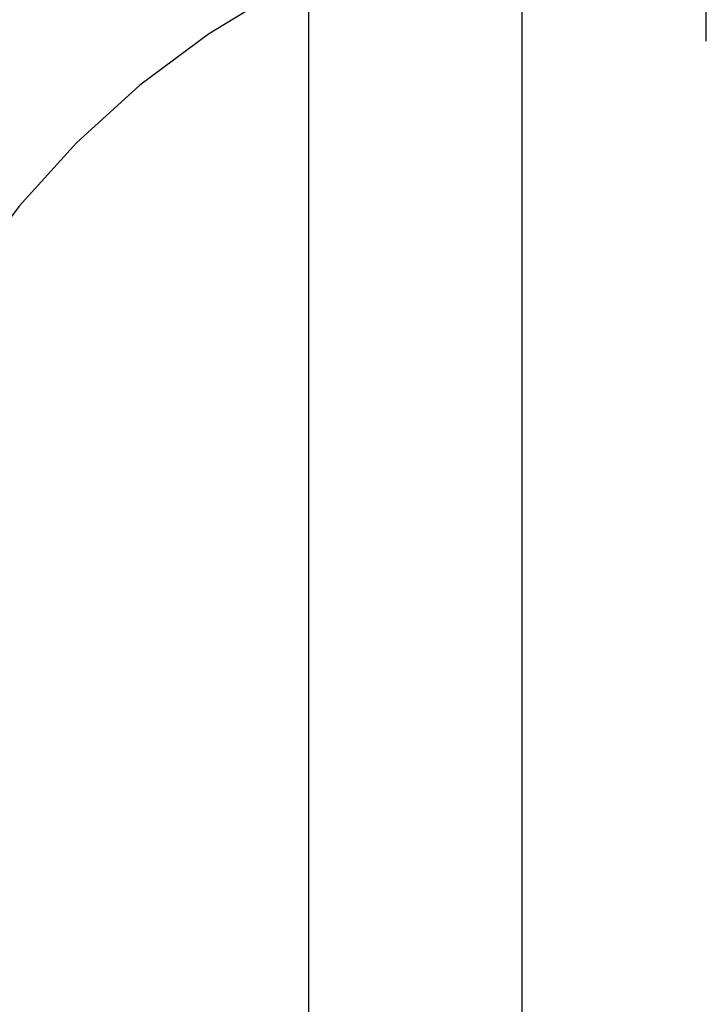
# Model space of a CAD drawing. Header units: inches. Extents: x 0 to 293, y 0 to 190.
# Tile 46 of 104: x 84.541 to 84.649, y 99.968 to 100.123. Entities that reach past the tile are written whole.
import ezdxf

# ---------------------------------------------------------------- set-up
doc = ezdxf.new("R2010")
doc.units = ezdxf.units.IN
doc.header["$LTSCALE"] = 16.12069
doc.header["$MEASUREMENT"] = 0
doc.linetypes.add('HIDDEN', pattern=[0.2, 0.1, -0.1])
doc.layers.add('DEFAULT_2', color=8, linetype='HIDDEN')
doc.layers.add('RIGHT_OR_MAIN_DOOR_ASSEMBLY', color=7, linetype='CONTINUOUS')

msp = doc.modelspace()

# ---------------------------------------------------------------- linework, layer by layer
at = {"layer": 'DEFAULT_2', "color": 8, "linetype": 'HIDDEN'}
for p, q in [((84.64877, 96.89508), (84.64877, 102.39559)), ((84.58627, 99.54693), (84.58627, 100.28998))]:
    msp.add_line(p, q, dxfattribs=at)
for radius in [0.25, 0.14]:
    msp.add_arc((84.64877, 100.00426), radius, 90, 270, dxfattribs=at)
at = {"layer": 'RIGHT_OR_MAIN_DOOR_ASSEMBLY', "color": 3, "linetype": 'Continuous'}
msp.add_line((84.61977, 108.11226), (84.61977, 91.61226), dxfattribs=at)

doc.saveas('drawing.dxf')
